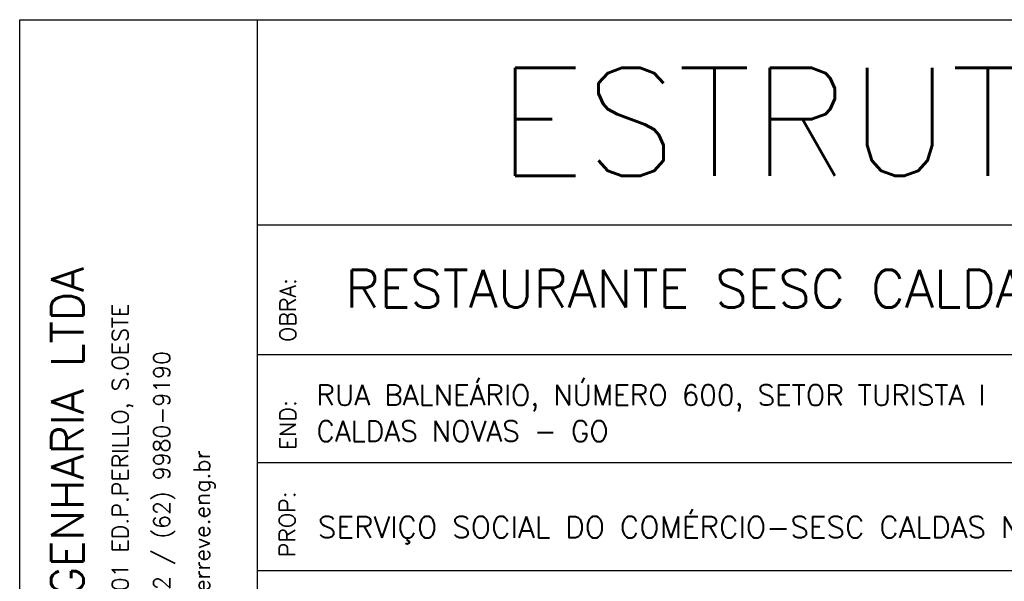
# Model space of a CAD drawing. Extents: x 0 to 116, y 0 to 84.
# Tile 14 of 22: x 99 to 108, y 6 to 11. Entities that reach past the tile are written whole.
import ezdxf

# ---------------------------------------------------------------- set-up
doc = ezdxf.new("R2010")
doc.units = 0
for name, color, linetype in [('1', 7, 'CONTINUOUS'), ('4', 4, 'CONTINUOUS'), ('8', 8, 'CONTINUOUS')]:
    doc.layers.add(name, color=color, linetype=linetype)
doc.styles.get("Standard").update_dxf_attribs({"font": 'ROMANS.SHX'})

msp = doc.modelspace()

# ---------------------------------------------------------------- linework, layer by layer
at = {"layer": '1', "linetype": 'CONTINUOUS'}
for p, q in [((101.199219, 1.000003), (101.199219, 11.000115)), ((101.199219, 1.000003), (101.199219, 11.000115)), ((101.199219, 1.000003), (101.199219, 11.000115)), ((101.199219, 1), (101.199219, 11.000112)), ((101.199219, 9.100113), (115, 9.100113)), ((101.199219, 6.800067), (101.199219, 7.89992)), ((101.199219, 6.800067), (101.199219, 7.89992)), ((101.199219, 6.800067), (101.199219, 7.89992)), ((101.199219, 6.800064), (101.199219, 7.899918)), ((101.199219, 7.899918), (115, 7.899918)), ((101.199219, 6.90007), (115, 6.90007)), ((101.199219, 5.899948), (115, 5.899948))]:
    msp.add_line(p, q, dxfattribs=at)
at = {"layer": '8', "linetype": 'CONTINUOUS'}
msp.add_lwpolyline([(99, 1), (99, 11.000112), (115, 11.000112)], dxfattribs=at)

# ---------------------------------------------------------------- texts
at = {"layer": '1', "linetype": 'CONTINUOUS'}
for s, rotation, p in [('OBRA:', 90, (101.555664, 8.015884)), ('RUA T-48 No 28 SL.201 ED.P.PERILLO, S.OESTE', -270, (100.004333, 3.425163)), ('END:', 90, (101.555664, 7.01506)), ('FONE: (62) 3251-0242 / (62) 9980-9190', 90, (100.389006, 3.425133)), ('E-MAIL: ricardoveiga@erreve.eng.br', 90, (100.759447, 3.425133)), ('PROP:', 90, (101.549393, 6.022415))]:
    msp.add_text(s, height=0.15, rotation=rotation, dxfattribs=at).set_placement(p)
for s, height, p in [('RUA BALNEÁRIO, NÚMERO 600, SETOR TURISTA I', 0.19, (101.745573, 7.429606)), ('CALDAS NOVAS - GO', 0.19, (101.745573, 7.095233)), ('SERVIÇO SOCIAL DO COMÉRCIO-SESC CALDAS NOVAS', 0.2, (101.758243, 6.201439))]:
    msp.add_text(s, height=height, dxfattribs=at).set_placement(p)
at = {"layer": '4', "linetype": 'CONTINUOUS'}
for s, height, p in [('ESTRUTURA', 1, (103.412598, 9.553726)), ('RESTAURANTE SESC CALDAS NOVAS', 0.35, (102.014175, 8.33551))]:
    msp.add_text(s, height=height, dxfattribs=at).set_placement(p)
msp.add_text('ERREVÊ ENGENHARIA LTDA', height=0.3, rotation=90, dxfattribs=at).set_placement((99.590362, 3.42547))

doc.saveas('drawing.dxf')
